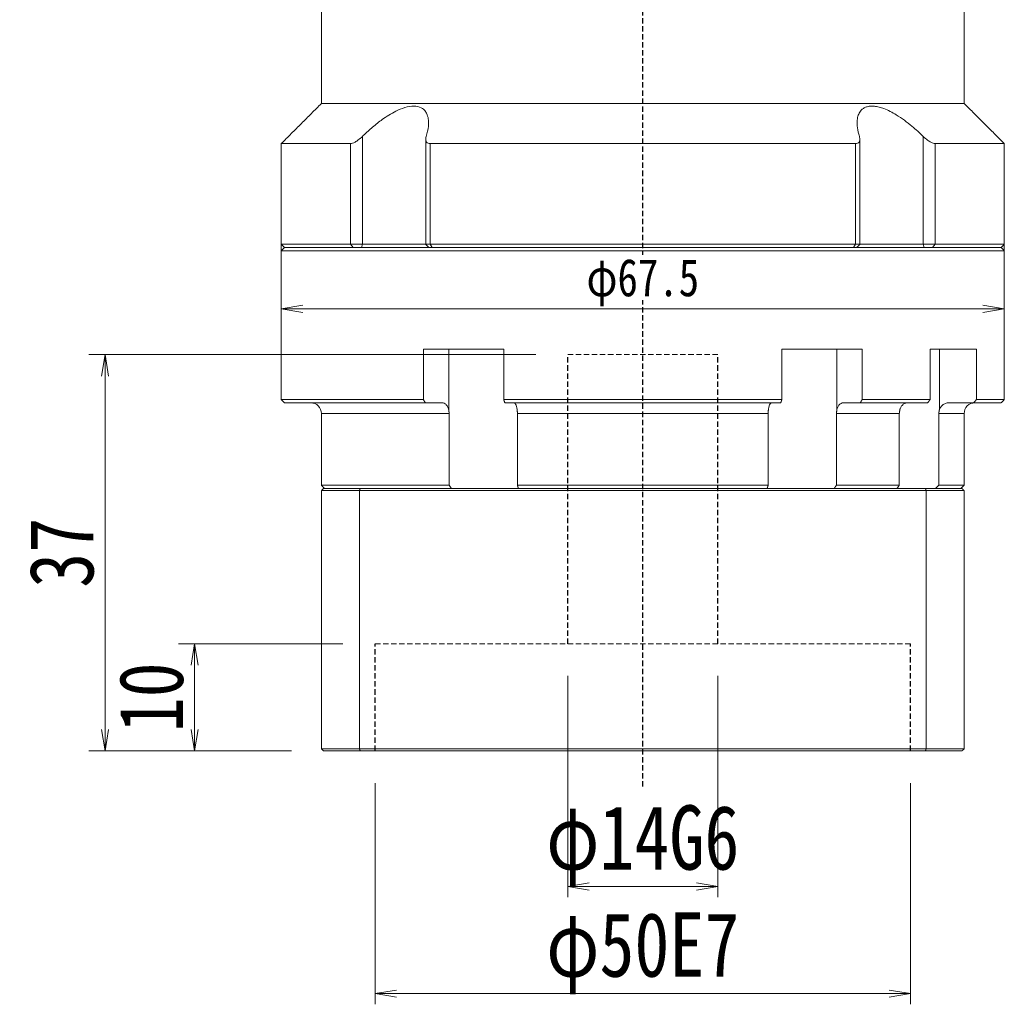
# Model space of a CAD drawing. Header units: millimetres. Extents: x -23 to 600, y -16 to 414.
# Tile 3 of 10: x 108 to 200, y 135 to 227. Entities that reach past the tile are written whole.
import ezdxf

# ---------------------------------------------------------------- set-up
doc = ezdxf.new("R2010")
doc.units = ezdxf.units.MM
doc.linetypes.add('DASHED', pattern=[0.75, 0.5, -0.25])
doc.layers.add('尺寸线层', color=3, linetype='Continuous', lineweight=18)
doc.styles.add('宋体', font='SimSun.ttf', dxfattribs={"width": 0.8})
doc.dimstyles.new('A水平标注$0', dxfattribs={"dimtxt": 3.5, "dimasz": 2, "dimexe": 1.5, "dimexo": 3, "dimgap": 1.1, "dimtad": 1, "dimtoh": 1, "dimdec": 4, "dimdsep": 46, "dimtxsty": '宋体', "dimblk": 'OPEN', "dimcen": 3, "dimclrd": 3, "dimclre": 3, "dimclrt": 6, "dimadec": 0, "dimazin": 0, "dimtm": 1e-09, "dimtfac": 1, "dimtdec": 4, "dimtix": 1, "dimtmove": 0, "dimatfit": 3, "dimldrblk": 'OPEN', "dimfxl": 0, "dimlwd": 13, "dimlwe": 13, "dimarcsym": 0})
doc.dimstyles.new('D直径标注φ25', dxfattribs={"dimtxt": 3.5, "dimasz": 2, "dimexe": 1, "dimexo": 3, "dimtad": 1, "dimtoh": 1, "dimdec": 1, "dimdsep": 46, "dimtxsty": '宋体', "dimblk": 'OPEN', "dimcen": 3, "dimclrd": 3, "dimclre": 3, "dimclrt": 130, "dimadec": 0, "dimazin": 0, "dimtm": 1e-09, "dimtfac": 1, "dimtdec": 1, "dimtmove": 0, "dimatfit": 0, "dimldrblk": 'OPEN', "dimfxl": 0, "dimlwd": 13, "dimlwe": 13, "dimarcsym": 0})

# ---------------------------------------------------------------- blocks, each defined once
blk = doc.blocks.new('_Open')
at = {"color": 0, "linetype": 'ByBlock', "lineweight": -2}
for p, q in [((-1, 0.167), (0, 0)), ((-1, -0.167), (0, 0)), ((0, 0), (-1, 0))]:
    blk.add_line(p, q, dxfattribs=at)
blk = doc.blocks.new('*D41')
at = {"layer": 'Defpoints', "color": 0, "transparency": 16777216}
for p in [(141.547, 159.041), (191.547, 159.041), (191.547, 136.381)]:
    blk.add_point(p, dxfattribs=at)
at = {"layer": '尺寸线层', "color": 3, "lineweight": 13, "transparency": 16777216}
for p, q in [((141.547, 156.041), (141.547, 135.381)), ((191.547, 156.041), (191.547, 135.381)), ((143.547, 136.381), (189.547, 136.381))]:
    blk.add_line(p, q, dxfattribs=at)
at = {"layer": '尺寸线层', "color": 3, "lineweight": 13, "transparency": 16777216, "xscale": 2, "yscale": 2, "zscale": 2, "rotation": 180}
blk.add_blockref('_Open', (141.547, 136.381), dxfattribs=at)
at = {"layer": '尺寸线层', "color": 3, "lineweight": 13, "transparency": 16777216, "xscale": 2, "yscale": 2, "zscale": 2}
blk.add_blockref('_Open', (191.547, 136.381), dxfattribs=at)
at = {"layer": '尺寸线层', "color": 130, "transparency": 16777216, "insert": (166.547, 140.14), "char_height": 6, "attachment_point": 5, "style": '宋体'}
blk.add_mtext('φ50E7', dxfattribs=at)
blk = doc.blocks.new('*D42')
at = {"layer": 'Defpoints', "color": 0, "transparency": 16777216}
for p in [(159.547, 169.041), (173.547, 169.041), (173.547, 146.381)]:
    blk.add_point(p, dxfattribs=at)
at = {"layer": '尺寸线层', "color": 3, "lineweight": 13, "transparency": 16777216}
for p, q in [((159.547, 166.041), (159.547, 145.381)), ((173.547, 166.041), (173.547, 145.381)), ((161.547, 146.381), (171.547, 146.381))]:
    blk.add_line(p, q, dxfattribs=at)
at = {"layer": '尺寸线层', "color": 3, "lineweight": 13, "transparency": 16777216, "xscale": 2, "yscale": 2, "zscale": 2, "rotation": 180}
blk.add_blockref('_Open', (159.547, 146.381), dxfattribs=at)
at = {"layer": '尺寸线层', "color": 3, "lineweight": 13, "transparency": 16777216, "xscale": 2, "yscale": 2, "zscale": 2}
blk.add_blockref('_Open', (173.547, 146.381), dxfattribs=at)
at = {"layer": '尺寸线层', "color": 130, "transparency": 16777216, "insert": (166.547, 150.14), "char_height": 6, "attachment_point": 5, "style": '宋体'}
blk.add_mtext('φ14G6', dxfattribs=at)
blk = doc.blocks.new('*D43')
at = {"layer": 'Defpoints', "color": 0, "transparency": 16777216}
for p in [(141.547, 169.041), (124.706, 159.041), (136.747, 159.041)]:
    blk.add_point(p, dxfattribs=at)
at = {"layer": '尺寸线层', "color": 3, "lineweight": 13, "transparency": 16777216}
for p, q in [((138.547, 169.041), (123.206, 169.041)), ((124.706, 167.041), (124.706, 161.041)), ((133.747, 159.041), (123.206, 159.041))]:
    blk.add_line(p, q, dxfattribs=at)
at = {"layer": '尺寸线层', "color": 3, "lineweight": 13, "transparency": 16777216, "xscale": 2, "yscale": 2, "zscale": 2}
for p, rotation in [((124.706, 169.041), 90), ((124.706, 159.041), 270)]:
    blk.add_blockref('_Open', p, dxfattribs=dict(at, rotation=rotation))
at = {"layer": '尺寸线层', "color": 6, "transparency": 16777216, "insert": (120.673, 164.041), "char_height": 6, "attachment_point": 5, "rotation": 90, "style": '宋体', "bg_fill": 3, "box_fill_scale": 1.1, "bg_fill_color": 257, "bg_fill_transparency": 0}
blk.add_mtext('10', dxfattribs=at)
blk = doc.blocks.new('*D44')
at = {"layer": 'Defpoints', "color": 0, "transparency": 16777216}
for p in [(159.547, 196.041), (116.345, 159.041), (136.747, 159.041)]:
    blk.add_point(p, dxfattribs=at)
at = {"layer": '尺寸线层', "color": 3, "lineweight": 13, "transparency": 16777216}
for p, q in [((156.547, 196.041), (114.845, 196.041)), ((116.345, 194.041), (116.345, 161.041)), ((133.747, 159.041), (114.845, 159.041))]:
    blk.add_line(p, q, dxfattribs=at)
at = {"layer": '尺寸线层', "color": 3, "lineweight": 13, "transparency": 16777216, "xscale": 2, "yscale": 2, "zscale": 2}
for p, rotation in [((116.345, 196.041), 90), ((116.345, 159.041), 270)]:
    blk.add_blockref('_Open', p, dxfattribs=dict(at, rotation=rotation))
at = {"layer": '尺寸线层', "color": 6, "transparency": 16777216, "insert": (112.313, 177.541), "char_height": 6, "attachment_point": 5, "rotation": 90, "style": '宋体', "bg_fill": 3, "box_fill_scale": 1.1, "bg_fill_color": 257, "bg_fill_transparency": 0}
blk.add_mtext('37', dxfattribs=at)
blk = doc.blocks.new('*D45')
at = {"color": 3, "lineweight": 13, "transparency": 16777216}
for p, q in [((132.797, 208.041), (132.797, 199.31)), ((200.297, 208.041), (200.297, 199.31)), ((198.297, 200.31), (134.797, 200.31))]:
    blk.add_line(p, q, dxfattribs=at)
at = {"layer": 'Defpoints', "color": 0, "transparency": 16777216}
for p in [(132.797, 211.041), (200.297, 211.041), (132.797, 200.31)]:
    blk.add_point(p, dxfattribs=at)
at = {"color": 3, "lineweight": 13, "transparency": 16777216, "xscale": 2, "yscale": 2, "zscale": 2, "rotation": 180}
blk.add_blockref('_Open', (132.797, 200.31), dxfattribs=at)
at = {"color": 3, "lineweight": 13, "transparency": 16777216, "xscale": 2, "yscale": 2, "zscale": 2}
blk.add_blockref('_Open', (200.297, 200.31), dxfattribs=at)
at = {"color": 130, "transparency": 16777216, "insert": (166.547, 202.763), "char_height": 3.5, "attachment_point": 5, "style": '宋体', "bg_fill": 3, "box_fill_scale": 1.1, "bg_fill_color": 257, "bg_fill_transparency": 0}
blk.add_mtext('φ67.5', dxfattribs=at)

msp = doc.modelspace()

# ---------------------------------------------------------------- linework, layer by layer
at = {"color": 1, "linetype": 'DASHED'}
msp.add_line((166.5468, 155.7164), (166.5468, 244.04132), dxfattribs=at)
at = {"color": 7, "linetype": 'Continuous', "lineweight": 15}
for p, q in [((196.5468, 219.49132), (136.5468, 219.49132)), ((140.36522, 206.34132), (140.36522, 216.41077)), ((192.72837, 216.41077), (192.72837, 206.34132)), ((139.25492, 215.74132), (132.7968, 215.74132)), ((139.25492, 215.74132), (139.25492, 206.34132)), ((186.40167, 215.74132), (146.69192, 215.74132)), ((146.69192, 206.34132), (146.69192, 215.74132)), ((186.40167, 215.74132), (186.40167, 206.34132)), ((200.2968, 215.74132), (193.83867, 215.74132)), ((193.83867, 206.34132), (193.83867, 215.74132)), ((139.25492, 206.34132), (132.7968, 206.34132)), ((133.0968, 206.04132), (139.49751, 206.04132)), ((166.5468, 206.04132), (133.0968, 206.04132)), ((140.36522, 206.34132), (139.25492, 206.34132)), ((139.49751, 206.04132), (139.25492, 206.34132)), ((140.27472, 206.04132), (140.36522, 206.34132)), ((146.28022, 206.34132), (140.36522, 206.34132)), ((146.69192, 206.34132), (146.28022, 206.34132)), ((186.40167, 206.34132), (146.69192, 206.34132)), ((146.86841, 206.04132), (146.69192, 206.34132)), ((146.86841, 206.04132), (186.22518, 206.04132)), ((199.9968, 206.04132), (166.5468, 206.04132)), ((186.40167, 206.34132), (186.22518, 206.04132)), ((186.81338, 206.34132), (186.40167, 206.34132)), ((192.72837, 206.34132), (186.81338, 206.34132)), ((192.72837, 206.34132), (192.81887, 206.04132)), ((193.83867, 206.34132), (192.72837, 206.34132)), ((193.83867, 206.34132), (193.59608, 206.04132)), ((193.59608, 206.04132), (199.9968, 206.04132)), ((200.2968, 206.34132), (193.83867, 206.34132)), ((132.7968, 205.74132), (166.5468, 205.74132)), ((166.5468, 205.74132), (200.2968, 205.74132)), ((146.06001, 196.54132), (146.06001, 191.84132)), ((146.06001, 196.54132), (153.56272, 196.54132)), ((148.42413, 196.54132), (148.42413, 190.92471)), ((153.56272, 191.84132), (153.56272, 196.54132)), ((179.53087, 196.54132), (179.53087, 191.84132)), ((179.53087, 196.54132), (187.03359, 196.54132)), ((184.66946, 196.54132), (184.66946, 190.92471)), ((187.03359, 191.84132), (187.03359, 196.54132)), ((193.36757, 196.54132), (193.36757, 191.84132)), ((193.36757, 196.54132), (197.69926, 196.54132)), ((194.24315, 196.54132), (194.24315, 190.92471)), ((197.69926, 191.84132), (197.69926, 196.54132)), ((146.06001, 191.84132), (132.7968, 191.84132)), ((133.0968, 191.54132), (146.25305, 191.54132)), ((146.25305, 191.54132), (147.82969, 191.54132)), ((179.53087, 191.84132), (153.56272, 191.84132)), ((153.66543, 191.54132), (179.42816, 191.54132)), ((185.2639, 191.54132), (186.84055, 191.54132)), ((186.84055, 191.54132), (193.13751, 191.54132)), ((193.36757, 191.84132), (187.03359, 191.84132)), ((195.11215, 191.54132), (197.41706, 191.54132)), ((197.41706, 191.54132), (199.9968, 191.54132)), ((200.2968, 191.84132), (197.69926, 191.84132)), ((136.5468, 190.54132), (148.47393, 190.54132)), ((148.47393, 190.54132), (148.47393, 183.84132)), ((154.84609, 190.54132), (178.2475, 190.54132)), ((154.84609, 183.84132), (154.84609, 190.54132)), ((178.2475, 190.54132), (178.2475, 183.84132)), ((184.61966, 183.84132), (184.61966, 190.54132)), ((184.61966, 190.54132), (190.49198, 190.54132)), ((190.49198, 190.54132), (190.49198, 183.84132)), ((194.17094, 183.84132), (194.17094, 190.54132)), ((194.17094, 190.54132), (196.5468, 190.54132)), ((148.47393, 183.84132), (136.5468, 183.84132)), ((136.5468, 183.34132), (140.08928, 183.34132)), ((136.5468, 183.34132), (136.5468, 159.24132)), ((140.16498, 183.54132), (136.7468, 183.54132)), ((140.08928, 183.34132), (193.00431, 183.34132)), ((140.08928, 183.34132), (140.08928, 159.24132)), ((192.92861, 183.54132), (140.16498, 183.54132)), ((178.2475, 183.84132), (154.84609, 183.84132)), ((190.49198, 183.84132), (184.61966, 183.84132)), ((196.3468, 183.54132), (192.92861, 183.54132)), ((193.00431, 183.34132), (193.00431, 159.24132)), ((193.00431, 183.34132), (196.5468, 183.34132)), ((196.5468, 183.84132), (194.17094, 183.84132)), ((196.5468, 183.34132), (196.5468, 159.24132)), ((140.08928, 159.24132), (136.5468, 159.24132)), ((136.7468, 159.04132), (140.16498, 159.04132)), ((193.00431, 159.24132), (140.08928, 159.24132)), ((140.16498, 159.04132), (192.92861, 159.04132)), ((192.92861, 159.04132), (196.3468, 159.04132)), ((196.5468, 159.24132), (193.00431, 159.24132))]:
    msp.add_line(p, q, dxfattribs=at)
at = {"color": 6, "linetype": 'DASHED', "lineweight": 15}
for p, q in [((159.5468, 196.04132), (173.5468, 196.04132)), ((141.5468, 169.04132), (191.5468, 169.04132))]:
    msp.add_line(p, q, dxfattribs=at)
at = {"color": 6, "linetype": 'DASHED'}
for p, q in [((159.5468, 169.04132), (159.5468, 196.04132)), ((173.5468, 169.04132), (173.5468, 196.04132)), ((141.5468, 159.04132), (141.5468, 169.04132)), ((191.5468, 159.04132), (191.5468, 169.04132))]:
    msp.add_line(p, q, dxfattribs=at)
at = {"color": 7, "linetype": 'Continuous', "lineweight": 15}
for centre, start, end in [((135.5468, 190.54132), 0, 90), ((197.5468, 190.54132), 90, 180)]:
    msp.add_arc(centre, 1, start, end, dxfattribs=at)
for points in [[(136.5468, 219.49132), (136.5468, 238.34132)], [(196.5468, 238.34132), (196.5468, 219.49132)], [(132.7968, 215.74132), (136.5468, 219.49132)], [(196.5468, 219.49132), (200.2968, 215.74132)], [(146.28022, 206.34132), (146.28022, 216.15152)], [(186.81338, 216.1494), (186.81338, 206.34132)], [(132.7968, 206.34132), (132.7968, 215.74132)], [(200.2968, 215.74132), (200.2968, 206.34132)], [(133.0968, 206.04132), (132.7968, 206.34132)], [(132.7968, 205.74132), (133.0968, 206.04132)], [(146.58022, 206.04132), (146.28022, 206.34132)], [(186.81338, 206.34132), (186.51338, 206.04132)], [(200.2968, 206.34132), (199.9968, 206.04132)], [(199.9968, 206.04132), (200.2968, 205.74132)], [(132.7968, 191.84132), (132.7968, 205.74132)], [(200.2968, 205.74132), (200.2968, 191.84132)], [(133.0968, 191.54132), (132.7968, 191.84132)], [(146.25305, 191.54132), (146.06001, 191.84132)], [(153.56272, 191.84132), (153.66543, 191.54132)], [(179.42816, 191.54132), (179.53087, 191.84132)], [(187.03359, 191.84132), (186.84055, 191.54132)], [(193.13751, 191.54132), (193.36757, 191.84132)], [(197.69926, 191.84132), (197.41706, 191.54132)], [(200.2968, 191.84132), (199.9968, 191.54132)], [(136.5468, 183.84132), (136.5468, 190.54132)], [(148.42413, 190.92471), (148.47393, 190.54132)], [(154.84609, 190.54132), (154.82064, 190.92471)], [(178.27295, 190.92471), (178.2475, 190.54132)], [(184.61966, 190.54132), (184.66946, 190.92471)], [(190.55012, 190.92471), (190.49198, 190.54132)], [(194.17094, 190.54132), (194.24315, 190.92471)], [(196.5468, 190.54132), (196.5468, 183.84132)], [(136.8468, 183.54132), (136.5468, 183.84132)], [(136.5468, 183.34132), (136.7468, 183.54132)], [(140.08928, 183.34132), (140.16498, 183.54132)], [(148.68167, 183.54132), (148.47393, 183.84132)], [(154.84609, 183.84132), (154.93196, 183.54132)], [(178.16163, 183.54132), (178.2475, 183.84132)], [(184.61966, 183.84132), (184.41192, 183.54132)], [(190.27289, 183.54132), (190.49198, 183.84132)], [(193.00431, 183.34132), (192.92861, 183.54132)], [(194.17094, 183.84132), (193.88149, 183.54132)], [(196.5468, 183.84132), (196.2468, 183.54132)], [(196.3468, 183.54132), (196.5468, 183.34132)], [(136.7468, 159.04132), (136.5468, 159.24132)], [(140.16498, 159.04132), (140.08928, 159.24132)], [(192.92861, 159.04132), (193.00431, 159.24132)], [(196.5468, 159.24132), (196.3468, 159.04132)]]:
    msp.add_open_spline(points, degree=1, dxfattribs=at)
for points, knots in [([(146.3268, 216.41077), (146.41312, 216.73546), (146.55398, 217.26527), (146.55419, 217.93504), (146.45467, 218.40036), (146.26159, 218.76061), (145.94903, 219.0742), (145.4047, 219.28092), (144.57624, 219.21154), (143.74262, 218.90592), (142.99714, 218.50854), (142.24225, 218.01959), (141.42509, 217.39035), (140.77968, 216.81461), (140.43873, 216.48239), (140.36522, 216.41077)], [0, 0, 0, 0, 1.11182372, 1.81420612, 2.51566033, 3.04483602, 3.57329486, 4.42953716, 5.28825035, 6.10443456, 6.713373, 7.32328678, 8.2077147, 9.09350394, 9.33698598, 9.33698598, 9.33698598, 9.33698598]), ([(192.72837, 216.41077), (192.5596, 216.57334), (192.22071, 216.89979), (191.63418, 217.4093), (190.96716, 217.93329), (190.2806, 218.39703), (189.63596, 218.75958), (189.09324, 219.00256), (188.59548, 219.16216), (188.1606, 219.2417), (187.75992, 219.2467), (187.41952, 219.17727), (187.13888, 219.04263), (186.88592, 218.82871), (186.68306, 218.51041), (186.5444, 218.02437), (186.53325, 217.3934), (186.6415, 216.81798), (186.74475, 216.4824), (186.7668, 216.41077)], [0, 0, 0, 0, 0.55390255, 1.11219241, 1.80637677, 2.51506714, 3.03717136, 3.57200964, 3.99551925, 4.43064956, 4.85454164, 5.29218289, 5.69654568, 6.11000127, 6.71052621, 7.32805336, 8.20046253, 9.09705721, 9.34037366, 9.34037366, 9.34037366, 9.34037366]), ([(140.36522, 216.41077), (140.2413, 216.29679), (140.02817, 216.10075), (139.70524, 215.88996), (139.4442, 215.7652), (139.31757, 215.74923), (139.25492, 215.74132)], [0, 0, 0, 0, 0.46169038, 0.7941049, 1.05906551, 1.31852152, 1.31852152, 1.31852152, 1.31852152]), ([(146.69192, 215.74132), (146.62345, 215.74833), (146.48682, 215.76231), (146.34276, 215.87617), (146.25424, 216.08505), (146.29986, 216.28984), (146.3268, 216.41077)], [0, 0, 0, 0, 0.171395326, 0.342031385, 0.579724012, 0.922519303, 0.922519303, 0.922519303, 0.922519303]), ([(186.7668, 216.41077), (186.79278, 216.29679), (186.83747, 216.10075), (186.76069, 215.88996), (186.61999, 215.7652), (186.47393, 215.74923), (186.40167, 215.74132)], [0, 0, 0, 0, 0.32309471, 0.555721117, 0.741142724, 0.922712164, 0.922712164, 0.922712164, 0.922712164]), ([(193.83867, 215.74132), (193.77993, 215.74833), (193.6627, 215.76231), (193.41305, 215.87617), (193.08381, 216.08505), (192.86034, 216.28984), (192.72837, 216.41077)], [0, 0, 0, 0, 0.24497537, 0.48886552, 0.82859963, 1.31855699, 1.31855699, 1.31855699, 1.31855699]), ([(147.82969, 191.54132), (147.85433, 191.53997), (147.95107, 191.53466), (148.11675, 191.45716), (148.29555, 191.25864), (148.38706, 191.05754), (148.41994, 190.93973), (148.42413, 190.92471)], [0, 0, 0, 0, 0.089884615, 0.353044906, 0.616157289, 0.879026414, 0.917446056, 0.917446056, 0.917446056, 0.917446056]), ([(154.82064, 190.92471), (154.80242, 191.02423), (154.76593, 191.22344), (154.67229, 191.43263), (154.58064, 191.53022), (154.52331, 191.53857), (154.50435, 191.54132)], [0, 0, 0, 0, 0.209448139, 0.41923009, 0.629206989, 0.732971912, 0.732971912, 0.732971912, 0.732971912]), ([(178.58924, 191.54132), (178.57613, 191.53997), (178.52466, 191.53466), (178.4365, 191.45716), (178.34136, 191.25864), (178.29267, 191.05754), (178.27518, 190.93973), (178.27295, 190.92471)], [0, 0, 0, 0, 0.071830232, 0.282131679, 0.492394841, 0.702463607, 0.733166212, 0.733166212, 0.733166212, 0.733166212]), ([(184.66946, 190.92471), (184.68469, 190.97477), (184.71559, 191.07634), (184.78162, 191.21019), (184.86079, 191.32704), (184.951, 191.42069), (185.05087, 191.48966), (185.15589, 191.53324), (185.22824, 191.53865), (185.2639, 191.54132)], [0, 0, 0, 0, 0.129312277, 0.26236267, 0.391927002, 0.525242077, 0.654927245, 0.788365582, 0.918031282, 0.918031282, 0.918031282, 0.918031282]), ([(191.25854, 191.54132), (191.22917, 191.54002), (191.15727, 191.53683), (191.04337, 191.50585), (190.92258, 191.44567), (190.81028, 191.35861), (190.71166, 191.24934), (190.62798, 191.11875), (190.57749, 191.0071), (190.55511, 190.93974), (190.55012, 190.92471)], [0, 0, 0, 0, 0.09807966, 0.24010858, 0.38625761, 0.52825849, 0.67438467, 0.81625319, 0.9622461, 1.00416857, 1.00416857, 1.00416857, 1.00416857]), ([(194.24315, 190.92471), (194.29322, 191.02423), (194.39346, 191.22344), (194.65076, 191.43263), (194.90255, 191.53022), (195.06006, 191.53857), (195.11215, 191.54132)], [0, 0, 0, 0, 0.32309769, 0.64671032, 0.97062368, 1.13069293, 1.13069293, 1.13069293, 1.13069293])]:
    msp.add_open_spline(points, degree=3, knots=knots, dxfattribs=at)

# ---------------------------------------------------------------- dimensions: what is measured, and where the dimension line sits
at = {"layer": '尺寸线层'}
for base, p1, p2, text, picture, middle in [((173.5468, 146.38097), (159.5468, 169.04132), (173.5468, 169.04132), '<>G6', '*D42', (166.5468, 146.38097)), ((191.5468, 136.38097), (141.5468, 159.04132), (191.5468, 159.04132), '<>E7', '*D41', (166.5468, 136.38097))]:
    dim = msp.add_linear_dim(base=base, p1=p1, p2=p2, text=text, dimstyle='D直径标注φ25', override={"dimtxt": 6, "dimpost": 'φ<>', "dimtfill": 0}, dxfattribs=at)
    dim.commit()
    dim.dimension.update_dxf_attribs({"geometry": picture, "text_midpoint": middle, "dimtype": 160})

# ---------------------------------------------------------------- next in the draw order: dimensions: what is measured, and where the dimension line sits
at = {"color": 0}
dim = msp.add_linear_dim(base=(132.7968, 200.30953), p1=(200.2968, 211.04132), p2=(132.7968, 211.04132), text='φ<>', dimstyle='D直径标注φ25', override={"dimgap": 0.625, "dimtad": 1, "dimjust": 0, "dimdec": 1, "dimlfac": 1, "dimpost": '<>', "dimse1": 0, "dimse2": 0, "dimsd1": 0, "dimsd2": 0, "dimtofl": 1, "dimtvp": 0.1}, dxfattribs=at)
dim.commit()
dim.dimension.update_dxf_attribs({"geometry": '*D45', "text_midpoint": (166.5468, 202.76274)})
at = {"layer": '尺寸线层'}
dim = msp.add_linear_dim(base=(124.70632, 159.04132), p1=(141.5468, 169.04132), p2=(136.7468, 159.04132), angle=90, dimstyle='A水平标注$0', override={"dimtxt": 6, "dimblk": 'Open', "dimtfill": 1, "dimtfillclr": 256}, dxfattribs=at)
dim.commit()
dim.dimension.update_dxf_attribs({"geometry": '*D43', "text_midpoint": (124.70632, 164.04132), "dimtype": 160})

# ---------------------------------------------------------------- next in the draw order: dimensions: what is measured, and where the dimension line sits
dim = msp.add_linear_dim(base=(116.3455, 159.04132), p1=(159.5468, 196.04132), p2=(136.7468, 159.04132), angle=90, dimstyle='A水平标注$0', override={"dimtxt": 6, "dimblk": 'Open', "dimtfill": 1, "dimtfillclr": 256}, dxfattribs=at)
dim.commit()
dim.dimension.update_dxf_attribs({"geometry": '*D44', "text_midpoint": (116.3455, 177.54132), "dimtype": 160})

doc.saveas('drawing.dxf')
